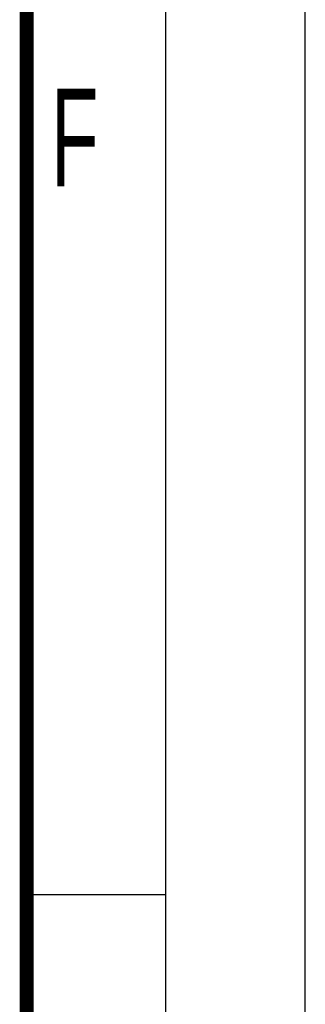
# Model space of a CAD drawing. Header units: millimetres. Extents: x 0 to 594, y 0 to 420.
# Tile 23 of 40: x 584 to 594, y 106 to 141. Entities that reach past the tile are written whole.
import ezdxf

# ---------------------------------------------------------------- set-up
doc = ezdxf.new("R2010")
doc.units = ezdxf.units.MM
doc.header["$LTSCALE"] = 32.67
doc.layers.get('0').update_dxf_attribs({"linetype": 'CONTINUOUS'})
doc.styles.add('TEXTSTYLE_2', font='txt', dxfattribs={"width": 0.6})

msp = doc.modelspace()

# ---------------------------------------------------------------- linework, layer by layer
at = {"color": 7, "linetype": 'CONTINUOUS'}
for p, q in [((594, 0), (594, 420)), ((584, 110), (589, 110))]:
    msp.add_line(p, q, dxfattribs=at)
at = {"color": 2, "linetype": 'CONTINUOUS'}
msp.add_line((589, 5), (589, 415), dxfattribs=at)
at = {"color": 7, "linetype": 'CONTINUOUS', "const_width": 0.5}
msp.add_lwpolyline([(584, 410), (584, 10)], dxfattribs=at)

# ---------------------------------------------------------------- texts
at = {"color": 5, "linetype": 'CONTINUOUS', "insert": (584.8655, 138.9264), "char_height": 3.5, "width": 2.1, "attachment_point": 1, "line_spacing_factor": 0.9, "style": 'TEXTSTYLE_2'}
msp.add_mtext('F', dxfattribs=at)

doc.saveas('drawing.dxf')
